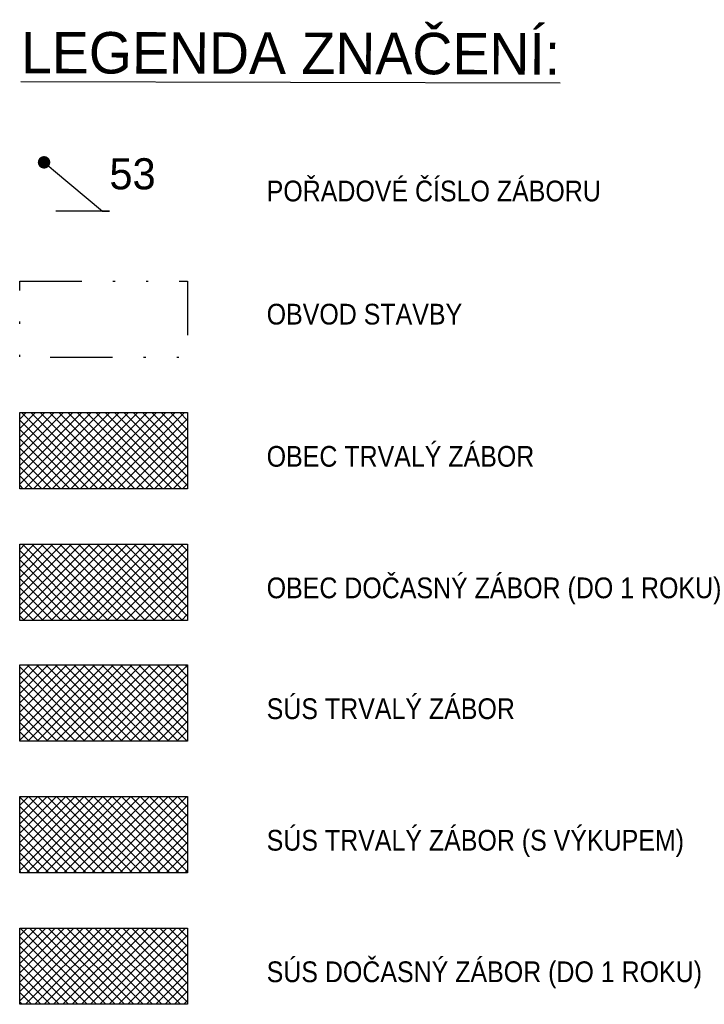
# Model space of a CAD drawing. Header units: metres. Extents: x -623705 to -621271, y -1176863 to -1175581.
# Tile 13 of 13: x -621304 to -621271, y -1175629 to -1175581. Entities that reach past the tile are written whole.
import ezdxf
from ezdxf import colors
from ezdxf.entities.mleader import LeaderData, LeaderLine
from ezdxf.math import Vec2, Vec3

# ---------------------------------------------------------------- set-up
doc = ezdxf.new("R2010")
doc.units = ezdxf.units.M
doc.linetypes.add('DĚLICÍX2', pattern=[2.5, 1, -0.5, 0, -0.5, 0, -0.5])
for name, color, linetype in [('01_PIS_Obvod_Stavby', 180, 'DĚLICÍX2'), ('08_Dočasný zábor_Obec_šrafa', 94, 'Continuous'), ('08_Dočasný zábor_SÚS_šrafa', 131, 'Continuous'), ('08_NETISK', 250, 'Continuous'), ('08_Trvalý zábor bez výkupu_SÚS_šrafa', 51, 'Continuous'), ('08_Trvalý zábor s výkupem_SÚS_šrafa', 191, 'Continuous'), ('08_Trvalý zábor_Obec_šrafa', 30, 'Continuous')]:
    doc.layers.add(name, color=color, linetype=linetype)
doc.styles.add('ROMANS', font='wromans.shx')
pattern_1 = [(135, (12.9064, 40.2332), (-0.22450640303, -0.22450640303), []), (225, (12.9064, 40.2332), (0.22450640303, -0.22450640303), [])]
pattern_2 = [(135, (12.9064, 71.42946), (-0.22450640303, -0.22450640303), []), (225, (12.9064, 71.42946), (0.22450640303, -0.22450640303), [])]

# ---------------------------------------------------------------- blocks, each defined once
blk = doc.blocks.new('_Dot')
at = {"color": 0, "linetype": 'ByBlock', "lineweight": -2}
blk.add_line((-0.5, 0), (-1, 0), dxfattribs=at)
at = {"color": 0, "linetype": 'ByBlock', "const_width": 0.5}
blk.add_lwpolyline([(-0.25, 0, 1), (0.25, 0, 1)], format="xyb", close=True, dxfattribs=at)

msp = doc.modelspace()

# ---------------------------------------------------------------- hatches: boundary and pattern name
at = {"layer": '08_Dočasný zábor_Obec_šrafa'}
h = msp.add_hatch(dxfattribs=at)
h.set_pattern_fill('ANSI37', color=256, scale=0.1, angle=90)
h.set_pattern_definition(pattern_2)
h.paths.add_polyline_path([(-621296.173, -1175606.583), (-621304.272, -1175606.583), (-621304.272, -1175610.261), (-621296.173, -1175610.261)])
at = {"layer": '08_Dočasný zábor_SÚS_šrafa'}
h = msp.add_hatch(dxfattribs=at)
h.set_pattern_fill('ANSI37', color=256, scale=0.1, angle=90)
h.set_pattern_definition(pattern_1)
h.paths.add_polyline_path([(-621296.173, -1175625.094), (-621304.272, -1175625.094), (-621304.272, -1175628.773), (-621296.173, -1175628.773)])
at = {"layer": '08_Trvalý zábor bez výkupu_SÚS_šrafa'}
h = msp.add_hatch(dxfattribs=at)
h.set_pattern_fill('ANSI37', color=256, scale=0.1, angle=90)
h.set_pattern_definition(pattern_1)
h.paths.add_polyline_path([(-621296.173, -1175612.41), (-621304.272, -1175612.41), (-621304.272, -1175616.089), (-621296.173, -1175616.089)])
at = {"layer": '08_Trvalý zábor s výkupem_SÚS_šrafa'}
h = msp.add_hatch(dxfattribs=at)
h.set_pattern_fill('ANSI37', color=256, scale=0.1, angle=90)
h.set_pattern_definition(pattern_1)
h.paths.add_polyline_path([(-621296.173, -1175618.752), (-621304.272, -1175618.752), (-621304.272, -1175622.431), (-621296.173, -1175622.431)])
at = {"layer": '08_Trvalý zábor_Obec_šrafa'}
h = msp.add_hatch(dxfattribs=at)
h.set_pattern_fill('ANSI37', color=256, scale=0.1, angle=90)
h.set_pattern_definition(pattern_2)
h.paths.add_polyline_path([(-621296.173, -1175600.24), (-621304.272, -1175600.24), (-621304.272, -1175603.919), (-621296.173, -1175603.919)])

# ---------------------------------------------------------------- linework, layer by layer
at = {"layer": '01_PIS_Obvod_Stavby', "ltscale": 3, "flags": 128}
msp.add_lwpolyline([(-621304.272, -1175593.898), (-621296.173, -1175593.898), (-621296.173, -1175597.577), (-621304.272, -1175597.577)], close=True, dxfattribs=at)
at = {"layer": '08_NETISK'}
for points in [[(-621304.272, -1175600.24), (-621296.173, -1175600.24), (-621296.173, -1175603.919), (-621304.272, -1175603.919)], [(-621304.272, -1175606.583), (-621296.173, -1175606.583), (-621296.173, -1175610.261), (-621304.272, -1175610.261)], [(-621304.272, -1175612.41), (-621296.173, -1175612.41), (-621296.173, -1175616.089), (-621304.272, -1175616.089)], [(-621304.272, -1175618.752), (-621296.173, -1175618.752), (-621296.173, -1175622.431), (-621304.272, -1175622.431)]]:
    msp.add_lwpolyline(points, close=True, dxfattribs=at)
at = {"layer": '08_NETISK', "linetype": 'Continuous'}
msp.add_lwpolyline([(-621304.272, -1175625.094), (-621296.173, -1175625.094), (-621296.173, -1175628.773), (-621304.272, -1175628.773)], close=True, dxfattribs=at)

# ---------------------------------------------------------------- texts
at = {"color": 2, "ltscale": 5, "style": 'ROMANS'}
msp.add_text('%%ULEGENDA ZNAČENÍ:', height=2, rotation=359.8588, dxfattribs=at).set_placement((-621304.209, -1175583.88))
at = {"color": 4, "style": 'ROMANS', "width": 0.9}
for s, p in [('POŘADOVÉ ČÍSLO ZÁBORU', (-621292.358, -1175590.056)), ('OBVOD STAVBY', (-621292.358, -1175595.994)), ('OBEC TRVALÝ ZÁBOR', (-621292.358, -1175602.851)), ('OBEC DOČASNÝ ZÁBOR (DO 1 ROKU)', (-621292.358, -1175609.193)), ('SÚS TRVALÝ ZÁBOR', (-621292.358, -1175615.02)), ('SÚS TRVALÝ ZÁBOR (S VÝKUPEM)', (-621292.358, -1175621.363)), ('SÚS DOČASNÝ ZÁBOR (DO 1 ROKU)', (-621292.358, -1175627.705))]:
    msp.add_text(s, height=1, rotation=0.0031, dxfattribs=at).set_placement(p)

# ---------------------------------------------------------------- leaders
at = {"color": 30}
ml = msp.add_multileader_mtext('Standard', dxfattribs=at)
ml.set_content('{\\H0.88888x;53}', color=30, style='ROMANS')
ml.set_leader_properties(color=256, linetype='ByLayer', lineweight=-1)
ml.set_arrow_properties(name='DOT')
ml.build(insert=Vec2(0, 0))
ml.multileader.update_dxf_attribs({"text_left_attachment_type": 5, "text_right_attachment_type": 5, "text_bottom_attachment_type": 10, "dogleg_length": 0.1, "arrow_head_size": 0.6, "scale": 25})
ctx = ml.context
ctx.base_point, ctx.scale, ctx.char_height, ctx.arrow_head_size, ctx.landing_gap_size, ctx.plane_origin = Vec3(-621299.944, -1175590.526), 25, 1.6875, 0.6, 0, Vec3(-621292.028, -1175576.077)
ctx.left_attachment, ctx.right_attachment = 5, 5
notes = []
notes.append((ctx, [(0, (1, 1, 0), (-621300.276, -1175590.526), (1, 0), 0.332, [(0, [(-621303.097, -1175588.173)], 0, [])])]))
ctx.mtext.insert, ctx.mtext.line_spacing_style = Vec3(-621299.944, -1175587.976), 2
ctx.mtext.has_bg_fill, ctx.mtext.bg_color, ctx.mtext.bg_scale_factor, ctx.mtext.bg_transparency, ctx.mtext.use_window_bg_color = 1, -1073741824, 1, 0, 1
for ctx, leaders in notes:
    for number, flags, end, landing, length, lines in leaders:
        leader = LeaderData()
        leader.index, (leader.has_last_leader_line, leader.has_dogleg_vector, leader.attachment_direction) = number, flags
        leader.last_leader_point, leader.dogleg_vector, leader.dogleg_length = Vec3(end), Vec3(landing), length
        for number, points, colour, breaks in lines:
            line = LeaderLine()
            line.index, line.vertices, line.color, line.breaks = number, Vec3.list(points), colors.encode_raw_color(colour), breaks
            leader.lines.append(line)
        ctx.leaders.append(leader)

doc.saveas('drawing.dxf')
